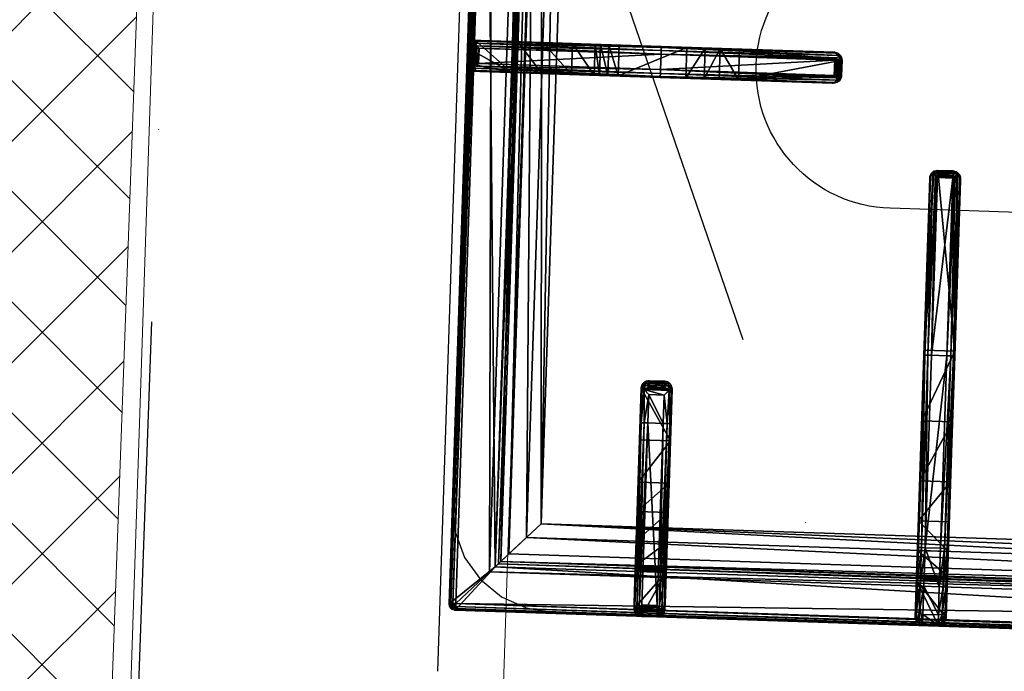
# Model space of a CAD drawing. Header units: millimetres. Extents: x 297264 to 416219, y -77299 to -23696.
# Tile 74 of 187: x 322432 to 322751, y -28210 to -27998. Entities that reach past the tile are written whole.
import ezdxf

# ---------------------------------------------------------------- set-up
doc = ezdxf.new("R2010")
doc.units = ezdxf.units.MM
doc.header["$LTSCALE"] = 2.5
doc.linetypes.add('CONTINUA', pattern=[0])
doc.linetypes.add('DASHDOTX2', pattern=[2, 1, -0.5, 0, -0.5])
for name, color, linetype, lineweight in [('CKD Equipments', 252, 'Continuous', 0), ('ELEVATION 1', 143, 'Continuous', 18), ('HATCH LIGHT', 250, 'Continuous', 0), ('WALL', 132, 'Continuous', 25)]:
    doc.layers.add(name, color=color, linetype=linetype, lineweight=lineweight)
for name, color, linetype in [('CKD-Hood', 1, 'Continuous'), ('IQ_200_3D', 1, 'Continuous'), ('IQ_204_2D', 7, 'CONTINUA'), ('IQ_204_3D', 7, 'Continuous')]:
    doc.layers.add(name, color=color, linetype=linetype)

# ---------------------------------------------------------------- blocks, each defined once
blk = doc.blocks.new('ELECTROLUX-MC7-TOPFYERBRURNERS4')
at = {"layer": 'IQ_200_3D'}
for points, invisible_edges in [([(400, -80.5, 900), (345.89, -83.5, 900), (54.11, -83.5, 900), (0, -80.5, 900)], 5), ([(345.89, -83.5, 900), (354.63, -84.65, 900), (400, -80.5, 900)], 10), ([(354.63, -84.65, 900), (362.78, -88.02, 900), (400, -80.5, 900)], 10), ([(362.78, -88.02, 900), (369.77, -93.39, 900), (400, -80.5, 900)], 10), ([(369.77, -93.39, 900), (375.14, -100.38, 900), (400, -80.5, 900)], 10), ([(375.14, -100.38, 900), (378.51, -108.53, 900), (400, -80.5, 900)], 10), ([(378.51, -108.53, 900), (379.66, -117.26, 900), (400, -80.5, 900)], 10), ([(400, -655, 900), (379.66, -619.74, 900), (379.66, -117.26, 900), (400, -80.5, 900)], 13)]:
    blk.add_3dface(points, dxfattribs=dict(at, invisible_edges=invisible_edges))
at = {"layer": 'IQ_204_2D'}
for p, q in [((378, -83.5), (22, -83.5)), ((195, -146.26), (195, -85.97)), ((197.5, -83.5), (202.5, -83.5)), ((197.5, -83.5), (202.5, -83.5)), ((197.5, -85.5), (202.5, -85.5)), ((197.5, -85.5), (197.5, -146.31)), ((202.5, -146.31), (202.5, -85.5)), ((205, -85.97), (205, -146.26)), ((380, -651.5), (380, -85.5)), ((305.96, -143.5), (308.09, -143.5)), ((317.24, -143.5), (308.09, -143.5)), ((377.53, -143.5), (317.24, -143.5)), ((195, -202.14), (195, -146.26)), ((197.5, -146.31), (202.5, -146.31)), ((197.5, -146.31), (197.5, -202.71)), ((202.5, -202.71), (202.5, -146.31)), ((205, -146.26), (205, -202.14)), ((303.52, -146), (303.52, -151)), ((305.63, -146), (303.52, -146)), ((305.63, -151), (305.63, -146)), ((307.98, -146), (317.19, -146)), ((307.98, -146), (307.98, -151)), ((317.19, -146), (378, -146)), ((317.19, -151), (317.19, -146)), ((378, -151), (378, -146)), ((380, -151), (380, -146)), ((380, -151), (380, -146)), ((303.52, -151), (305.63, -151)), ((317.19, -151), (307.98, -151)), ((378, -151), (317.19, -151)), ((308.09, -153.5), (305.96, -153.5)), ((308.09, -153.5), (317.24, -153.5)), ((317.24, -153.5), (377.53, -153.5)), ((195, -202.56), (195, -202.14)), ((197.5, -202.71), (202.5, -202.71)), ((205, -202.14), (205, -202.56)), ((197.5, -204.61), (202.5, -204.61)), ((197.5, -204.61), (197.5, -205.06)), ((197.5, -205.06), (202.5, -205.06)), ((202.5, -205.06), (202.5, -204.61)), ((235.11, -234.75), (234.69, -234.75)), ((292.24, -234.75), (235.11, -234.75)), ((354.69, -234.75), (292.24, -234.75)), ((354.69, -234.75), (354.69, -237.25)), ((377.19, -234.75), (354.69, -234.75)), ((232.19, -237.25), (232.19, -242.25)), ((232.19, -237.25), (232.64, -237.25)), ((232.64, -237.25), (232.64, -242.25)), ((232.73, -236.66), (232.73, -242.84)), ((234.54, -237.25), (234.54, -242.25)), ((234.54, -237.25), (292.19, -237.25)), ((292.19, -237.25), (292.19, -242.25)), ((292.19, -237.25), (354.69, -237.25)), ((354.69, -237.25), (354.69, -242.25)), ((354.69, -237.25), (379.69, -237.25)), ((379.69, -237.25), (379.69, -242.25)), ((232.64, -242.25), (232.19, -242.25)), ((292.19, -242.25), (234.54, -242.25)), ((354.69, -242.25), (292.19, -242.25)), ((354.69, -242.25), (354.69, -244.75)), ((379.69, -242.25), (354.69, -242.25)), ((234.69, -244.75), (235.11, -244.75)), ((235.11, -244.75), (292.24, -244.75)), ((292.24, -244.75), (354.69, -244.75)), ((354.69, -244.75), (377.19, -244.75))]:
    blk.add_line(p, q, dxfattribs=at)
blk.add_lwpolyline([(48.98, -112.48), (351.02, -112.48), (351.02, -624.52), (48.98, -624.52)], close=True, dxfattribs=at)
blk.add_lwpolyline([(245, -353.5), (245, -222.25, 1), (155, -222.25), (155, -353.5)], format="xyb", dxfattribs=at)
for centre, radius, start, end in [((378, -85.5), 2, 0, 90), ((377.19, -237.25), 2.5, 0, 90), ((377.19, -242.25), 2.5, 270, 0)]:
    blk.add_arc(centre, radius, start, end, dxfattribs=at)
for centre, major_axis, ratio, start_param, end_param in [((197.5, -85.97), (-2.5, 0), 0.948965, -0.895145, 0), ((202.5, -85.97), (2.5, 0), 0.948965, 0, 0.895145), ((197.5, -146.26), (-2.5, 0), 0.02182, 0, 1.570796), ((202.5, -146.26), (2.5, 0), 0.02182, 4.712389, 6.283185), ((197.5, -202.14), (-2.5, 0), 0.951091, 0, 0.914364), ((197.5, -202.56), (0, 2.5), 0.99863, 1.570796, 3.141593), ((202.5, -202.56), (0, 2.5), 0.99863, 3.141593, 4.712389), ((202.5, -202.14), (2.5, 0), 0.951091, -0.914364, 0), ((234.69, -237.25), (2.5, 0), 0.99863, 1.570796, 3.141593), ((235.11, -237.25), (0, 2.5), 0.951091, 0, 0.914364), ((292.24, -237.25), (0, 2.5), 0.02182, 0, 1.570796), ((236.11, -237.25), (3.47, 0), 0.720185, 2.903047, 3.141593), ((234.69, -242.25), (2.5, 0), 0.99863, 3.141593, 4.712389), ((236.11, -242.25), (-3.47, 0), 0.720185, 0, 0.238546), ((292.24, -242.25), (0, 2.5), 0.02182, 1.570796, 3.141593), ((235.11, -242.25), (0, 2.5), 0.951091, 2.227228, 3.141593)]:
    blk.add_ellipse(centre, major_axis=major_axis, ratio=ratio, start_param=start_param, end_param=end_param, dxfattribs=at)
at = {"layer": 'IQ_204_2D', "extrusion": (0, 0, -1)}
for centre, major_axis, ratio, start_param, end_param in [((308.09, -146), (0, 2.5), 0.84544, -0.894481, 0), ((317.24, -146), (0, 2.5), 0.02182, 4.712389, 6.283185), ((377.53, -146), (0, 2.5), 0.948965, 0, 0.895145), ((308.09, -146), (1.92, 1.92), 0.8391, 4.014257, 4.690572), ((308.09, -146), (-2.5, 2.5), 0.02182, 4.734206, 5.410521), ((308.09, -151), (-1.92, 1.92), 0.8391, 4.734206, 5.410521), ((308.09, -151), (2.5, 2.5), 0.02182, 4.014257, 4.690572), ((308.09, -151), (0, 2.5), 0.84544, 3.141593, 4.036074), ((317.24, -151), (0, 2.5), 0.02182, 3.141593, 4.712389), ((377.53, -151), (0, 2.5), 0.948965, 2.246448, 3.141593)]:
    blk.add_ellipse(centre, major_axis=major_axis, ratio=ratio, start_param=start_param, end_param=end_param, dxfattribs=at)
at = {"layer": 'IQ_204_2D'}
for points, knots in [([(197.5, -83.5), (197.36, -83.51), (197.21, -83.53), (196.91, -83.59), (196.75, -83.64), (196.37, -83.81), (196.14, -83.95), (195.94, -84.12)], [0, 0, 0, 0, 0.576945, 0.576945, 1.153889, 1.153889, 2.068716, 2.068716, 2.068716, 2.068716]), ([(195.94, -84.12), (196.14, -84.29), (196.37, -84.49), (196.75, -84.83), (196.91, -84.97), (197.21, -85.24), (197.36, -85.37), (197.5, -85.5)], [11.858599, 11.858599, 11.858599, 11.858599, 12.773425, 12.773425, 13.35037, 13.35037, 13.927314, 13.927314, 13.927314, 13.927314]), ([(204.06, -84.12), (203.86, -83.95), (203.63, -83.81), (203.25, -83.64), (203.09, -83.59), (202.79, -83.53), (202.64, -83.51), (202.5, -83.5)], [11.861002, 11.861002, 11.861002, 11.861002, 12.775829, 12.775829, 13.352773, 13.352773, 13.929718, 13.929718, 13.929718, 13.929718]), ([(202.5, -85.5), (202.64, -85.37), (202.79, -85.24), (203.09, -84.97), (203.25, -84.83), (203.63, -84.49), (203.86, -84.29), (204.06, -84.12)], [0, 0, 0, 0, 0.576945, 0.576945, 1.153889, 1.153889, 2.068716, 2.068716, 2.068716, 2.068716]), ([(303.52, -146), (303.52, -145.84), (303.54, -145.68), (303.6, -145.36), (303.65, -145.2), (303.77, -144.89), (303.85, -144.74), (304.03, -144.47), (304.13, -144.34), (304.35, -144.12), (304.47, -144.02), (304.74, -143.83), (304.88, -143.75), (305.18, -143.63), (305.34, -143.58), (305.65, -143.51), (305.81, -143.5), (305.96, -143.5)], [15.096253, 15.096253, 15.096253, 15.096253, 15.567018, 15.567018, 16.037783, 16.037783, 16.508548, 16.508548, 16.979314, 16.979314, 17.45135, 17.45135, 17.923386, 17.923386, 18.395422, 18.395422, 18.867458, 18.867458, 18.867458, 18.867458]), ([(378, -146), (378.13, -145.86), (378.26, -145.71), (378.53, -145.41), (378.67, -145.25), (379.01, -144.87), (379.21, -144.64), (379.38, -144.44)], [0, 0, 0, 0, 0.576945, 0.576945, 1.153889, 1.153889, 2.068716, 2.068716, 2.068716, 2.068716]), ([(379.38, -144.44), (379.55, -144.64), (379.69, -144.87), (379.86, -145.25), (379.91, -145.41), (379.97, -145.71), (379.99, -145.86), (380, -146)], [11.858599, 11.858599, 11.858599, 11.858599, 12.773425, 12.773425, 13.35037, 13.35037, 13.927314, 13.927314, 13.927314, 13.927314]), ([(305.96, -153.5), (305.81, -153.5), (305.65, -153.49), (305.34, -153.42), (305.18, -153.37), (304.88, -153.25), (304.74, -153.17), (304.47, -152.98), (304.35, -152.88), (304.13, -152.66), (304.03, -152.53), (303.85, -152.26), (303.77, -152.11), (303.65, -151.8), (303.6, -151.64), (303.54, -151.32), (303.52, -151.16), (303.52, -151)], [3.776921, 3.776921, 3.776921, 3.776921, 4.248957, 4.248957, 4.720993, 4.720993, 5.193029, 5.193029, 5.665065, 5.665065, 6.135831, 6.135831, 6.606596, 6.606596, 7.077361, 7.077361, 7.548126, 7.548126, 7.548126, 7.548126]), ([(379.38, -152.56), (379.21, -152.36), (379.01, -152.13), (378.67, -151.75), (378.53, -151.59), (378.26, -151.29), (378.13, -151.14), (378, -151)], [11.858599, 11.858599, 11.858599, 11.858599, 12.773425, 12.773425, 13.35037, 13.35037, 13.927314, 13.927314, 13.927314, 13.927314]), ([(380, -151), (379.99, -151.14), (379.97, -151.29), (379.91, -151.59), (379.86, -151.75), (379.69, -152.13), (379.55, -152.36), (379.38, -152.56)], [0, 0, 0, 0, 0.576945, 0.576945, 1.153889, 1.153889, 2.068716, 2.068716, 2.068716, 2.068716]), ([(197.5, -202.71), (197.5, -202.71), (197.5, -202.71), (197.5, -202.71), (197.5, -202.71), (197.5, -202.71), (197.5, -202.71), (197.49, -202.71), (197.49, -202.71), (197.49, -202.71), (197.49, -202.72), (197.48, -202.72), (197.48, -202.73), (197.46, -202.74), (197.45, -202.75), (197.43, -202.77), (197.41, -202.79), (197.34, -202.84), (197.3, -202.88), (197.16, -203.01), (197.06, -203.1), (196.85, -203.28), (196.74, -203.38), (196.52, -203.57), (196.41, -203.66), (196.19, -203.84), (196.08, -203.94), (195.97, -204.03)], [8.18747, 8.18747, 8.18747, 8.18747, 8.189233, 8.189233, 8.190997, 8.190997, 8.194524, 8.194524, 8.201577, 8.201577, 8.215685, 8.215685, 8.2439, 8.2439, 8.300331, 8.300331, 8.413192, 8.413192, 8.638915, 8.638915, 9.09036, 9.09036, 9.541804, 9.541804, 9.993249, 9.993249, 10.456684, 10.456684, 10.456684, 10.456684]), ([(195.97, -204.03), (196.07, -204.1), (196.16, -204.17), (196.39, -204.31), (196.53, -204.38), (196.95, -204.54), (197.23, -204.6), (197.5, -204.61)], [11.918829, 11.918829, 11.918829, 11.918829, 12.327491, 12.327491, 12.861567, 12.861567, 13.929718, 13.929718, 13.929718, 13.929718]), ([(204.03, -204.03), (203.92, -203.94), (203.81, -203.84), (203.59, -203.66), (203.48, -203.57), (203.26, -203.38), (203.15, -203.28), (202.94, -203.1), (202.84, -203.01), (202.7, -202.88), (202.66, -202.84), (202.59, -202.79), (202.57, -202.77), (202.55, -202.75), (202.54, -202.74), (202.52, -202.73), (202.52, -202.72), (202.51, -202.72), (202.51, -202.71), (202.51, -202.71), (202.51, -202.71), (202.5, -202.71), (202.5, -202.71), (202.5, -202.71), (202.5, -202.71), (202.5, -202.71), (202.5, -202.71), (202.5, -202.71)], [5.917739, 5.917739, 5.917739, 5.917739, 6.381174, 6.381174, 6.832619, 6.832619, 7.284064, 7.284064, 7.735508, 7.735508, 7.961231, 7.961231, 8.074092, 8.074092, 8.130523, 8.130523, 8.158738, 8.158738, 8.172846, 8.172846, 8.179899, 8.179899, 8.183426, 8.183426, 8.18519, 8.18519, 8.186953, 8.186953, 8.186953, 8.186953]), ([(202.5, -204.61), (202.77, -204.6), (203.05, -204.54), (203.47, -204.38), (203.61, -204.31), (203.84, -204.17), (203.93, -204.1), (204.03, -204.03)], [0, 0, 0, 0, 1.068151, 1.068151, 1.602227, 1.602227, 2.010889, 2.010889, 2.010889, 2.010889]), ([(232.73, -236.66), (232.76, -236.56), (232.8, -236.45), (232.94, -236.13), (233.07, -235.92), (233.22, -235.72)], [0.764042, 0.764042, 0.764042, 0.764042, 1.153889, 1.153889, 2.012527, 2.012527, 2.012527, 2.012527]), ([(233.22, -235.72), (233.31, -235.83), (233.41, -235.94), (233.59, -236.16), (233.68, -236.27), (233.87, -236.49), (233.97, -236.6), (234.15, -236.81), (234.25, -236.91), (234.37, -237.05), (234.41, -237.09), (234.46, -237.16), (234.48, -237.18), (234.5, -237.2), (234.51, -237.21), (234.53, -237.23), (234.53, -237.23), (234.53, -237.24), (234.54, -237.24), (234.54, -237.24), (234.54, -237.24), (234.54, -237.25), (234.54, -237.25), (234.54, -237.25), (234.54, -237.25), (234.54, -237.25), (234.54, -237.25), (234.54, -237.25)], [5.918781, 5.918781, 5.918781, 5.918781, 6.382244, 6.382244, 6.833826, 6.833826, 7.285407, 7.285407, 7.736989, 7.736989, 7.96278, 7.96278, 8.075675, 8.075675, 8.132123, 8.132123, 8.160346, 8.160346, 8.174458, 8.174458, 8.181514, 8.181514, 8.185042, 8.185042, 8.186806, 8.186806, 8.18857, 8.18857, 8.18857, 8.18857]), ([(234.54, -242.25), (234.54, -242.25), (234.54, -242.25), (234.54, -242.25), (234.54, -242.25), (234.54, -242.25), (234.54, -242.25), (234.54, -242.26), (234.54, -242.26), (234.54, -242.26), (234.53, -242.26), (234.53, -242.27), (234.53, -242.27), (234.51, -242.29), (234.5, -242.3), (234.48, -242.32), (234.46, -242.34), (234.41, -242.4), (234.37, -242.45), (234.25, -242.59), (234.15, -242.69), (233.97, -242.9), (233.87, -243.01), (233.68, -243.23), (233.59, -243.34), (233.41, -243.56), (233.31, -243.67), (233.22, -243.78)], [8.188054, 8.188054, 8.188054, 8.188054, 8.189818, 8.189818, 8.191582, 8.191582, 8.19511, 8.19511, 8.202166, 8.202166, 8.216278, 8.216278, 8.244501, 8.244501, 8.300949, 8.300949, 8.413844, 8.413844, 8.639635, 8.639635, 9.091217, 9.091217, 9.542798, 9.542798, 9.99438, 9.99438, 10.457843, 10.457843, 10.457843, 10.457843]), ([(233.22, -243.78), (233.07, -243.58), (232.94, -243.37), (232.8, -243.04), (232.76, -242.94), (232.73, -242.84)], [11.917214, 11.917214, 11.917214, 11.917214, 12.775852, 12.775852, 13.165698, 13.165698, 13.165698, 13.165698])]:
    blk.add_open_spline(points, degree=3, knots=knots, dxfattribs=at)
at = {"layer": 'IQ_204_3D'}
mesh = blk.add_polyface(dxfattribs=at)
corners = [(379.78, -85.71, 904.1), (380, -85.5, 900), (379.52, -84.72, 904.14), (379.73, -84.5, 900), (378, -83.5, 900), (378.78, -83.98, 904.14), (379, -83.77, 900), (377.79, -83.72, 904.1), (379.48, -85.71, 905.06), (379.29, -84.85, 905), (378.65, -85.21, 905.73), (378.76, -85.71, 905.75), (378.65, -84.21, 905), (377.79, -84.02, 905.06), (378.29, -84.85, 905.73), (377.79, -84.74, 905.75), (377.79, -85.71, 906), (22.21, -85.71, 906), (22.21, -84.74, 905.75), (22.21, -84.02, 905.06), (22.21, -83.72, 904.1), (22, -83.5, 900), (365.45, -638.95, 900), (22, -653.5, 900), (34.55, -638.95, 900), (365.45, -98.05, 900), (380, -651.5, 900), (34.55, -98.05, 900), (20, -85.5, 900), (21, -83.77, 900), (379.73, -652.5, 900), (379, -653.23, 900), (378, -653.5, 900), (20, -651.5, 900), (20.27, -652.5, 900), (21, -653.23, 900), (20.27, -84.5, 900), (21.22, -83.98, 904.14), (20.48, -84.72, 904.14), (20.22, -85.71, 904.1), (21.35, -84.21, 905), (21.71, -84.85, 905.73), (20.71, -84.85, 905), (20.52, -85.71, 905.06), (21.35, -85.21, 905.73), (21.24, -85.71, 905.75), (22.21, -651.29, 906), (21.24, -651.29, 905.75), (20.52, -651.29, 905.06), (20.22, -651.29, 904.1), (20.48, -652.28, 904.14), (21.22, -653.02, 904.14), (22.21, -653.28, 904.1), (20.71, -652.15, 905), (21.35, -651.79, 905.73), (21.35, -652.79, 905), (22.21, -652.98, 905.06), (21.71, -652.15, 905.73), (22.21, -652.26, 905.75), (35.55, -637.95, 899.73), (35.55, -99.05, 899.73), (36.28, -99.78, 899), (36.28, -637.22, 899), (38.88, -634.62, 902.5), (38.88, -102.38, 902.5), (36.31, -637.19, 905.06), (36.31, -99.81, 905.06), (32.81, -96.31, 906), (32.81, -640.69, 906), (48.98, -624.52, 885), (48.98, -112.48, 885), (44.36, -107.86, 885), (44.36, -629.14, 885), (377.79, -653.28, 904.1), (377.79, -652.98, 905.06), (377.79, -651.29, 906), (377.79, -652.26, 905.75), (363.72, -637.22, 899), (364.45, -637.95, 899.73), (364.45, -99.05, 899.73), (363.72, -99.78, 899), (367.19, -640.69, 906), (367.19, -96.31, 906), (378.78, -653.02, 904.14), (379.52, -652.28, 904.14), (379.78, -651.29, 904.1), (378.65, -652.79, 905), (378.29, -652.15, 905.73), (379.29, -652.15, 905), (379.48, -651.29, 905.06), (378.65, -651.79, 905.73), (378.76, -651.29, 905.75), (361.12, -634.62, 902.5), (351.02, -624.52, 885), (363.69, -637.19, 905.06), (355.64, -629.14, 885), (355.64, -107.86, 885), (351.02, -112.48, 885), (361.12, -102.38, 902.5), (363.69, -99.81, 905.06)]
mesh.append_faces([[corners[k] for k in face] for face in [(16, 10, 14), (17, 41, 44), (46, 54, 57), (75, 87, 90)]])
mesh.append_faces([[corners[k] for k in face] for face in [(4, 5, 6), (8, 10, 11), (16, 11, 10), (15, 16, 14), (7, 19, 13), (13, 18, 15), (28, 38, 36), (19, 41, 18), (17, 18, 41), (45, 17, 44), (39, 48, 43), (43, 47, 45), (23, 51, 35), (48, 54, 47), (46, 47, 54), (58, 46, 57), (52, 74, 56), (76, 56, 74), (26, 84, 30), (74, 87, 76), (85, 88, 84), (88, 87, 86), (75, 76, 87), (91, 75, 90), (85, 8, 89), (11, 89, 8)]], dxfattribs={"vtx0": -1})
mesh.append_faces([[corners[k] for k in face] for face in [(16, 15, 17), (22, 23, 24), (25, 26, 22), (27, 21, 25), (21, 28, 29), (6, 1, 4), (4, 25, 21), (24, 28, 27), (35, 33, 23), (26, 25, 1), (23, 22, 32), (17, 45, 46), (75, 81, 46), (81, 16, 82), (46, 67, 17), (17, 82, 16), (93, 72, 69), (72, 93, 95), (70, 71, 97), (97, 95, 93)]], dxfattribs={"vtx0": -1, "vtx1": -1})
mesh.append_faces([[corners[k] for k in face] for face in [(21, 27, 28), (4, 1, 25), (26, 32, 22), (24, 23, 33)]], dxfattribs={"vtx0": -1, "vtx1": -1, "vtx2": -1})
mesh.append_faces([[corners[k] for k in face] for face in [(17, 15, 18), (24, 33, 28), (46, 45, 47), (75, 58, 76), (16, 91, 11)]], dxfattribs={"vtx0": -1, "vtx2": -1})
mesh.append_faces([[corners[k] for k in face] for face in [(0, 1, 2), (5, 2, 6), (8, 0, 9), (5, 12, 2), (5, 7, 12), (12, 13, 14), (12, 14, 9), (2, 9, 0), (10, 9, 14), (19, 18, 13), (4, 21, 7), (30, 31, 26), (34, 33, 35), (20, 21, 37), (38, 37, 36), (19, 20, 40), (38, 42, 37), (38, 39, 42), (42, 43, 44), (42, 44, 40), (37, 40, 20), (41, 40, 44), (48, 47, 43), (28, 33, 39), (49, 33, 50), (51, 50, 35), (48, 49, 53), (51, 55, 50), (51, 52, 55), (55, 56, 57), (55, 57, 53), (50, 53, 49), (54, 53, 57), (24, 27, 59), (61, 62, 60), (63, 64, 65), (67, 68, 66), (69, 70, 63), (61, 71, 62), (73, 74, 52), (58, 56, 76), (32, 73, 23), (62, 77, 59), (22, 24, 78), (27, 25, 60), (80, 61, 79), (73, 32, 83), (84, 83, 30), (74, 73, 86), (88, 89, 90), (88, 86, 84), (83, 84, 86), (92, 93, 63), (68, 81, 65), (92, 63, 94), (72, 95, 62), (95, 96, 77), (98, 97, 92), (81, 82, 94), (98, 92, 99), (77, 80, 78), (25, 22, 79), (0, 8, 85), (91, 89, 11), (80, 96, 61), (70, 97, 64), (64, 98, 66), (82, 67, 99), (1, 0, 26)]], dxfattribs={"vtx1": -1})
mesh.append_faces([[corners[k] for k in face] for face in [(31, 32, 26), (75, 46, 58), (75, 16, 81), (81, 68, 46), (68, 67, 46), (67, 82, 17), (70, 69, 71), (72, 71, 69), (71, 96, 97), (96, 95, 97), (16, 75, 91)]], dxfattribs={"vtx1": -1, "vtx2": -1})
mesh.append_faces([[corners[k] for k in face] for face in [(1, 3, 2), (4, 7, 5), (2, 3, 6), (8, 9, 10), (7, 13, 12), (12, 9, 2), (13, 15, 14), (7, 20, 19), (21, 20, 7), (6, 3, 1), (28, 36, 29), (21, 29, 37), (28, 39, 38), (37, 29, 36), (19, 40, 41), (39, 43, 42), (42, 40, 37), (43, 45, 44), (39, 49, 48), (33, 49, 39), (33, 34, 50), (23, 52, 51), (50, 34, 35), (48, 53, 54), (52, 56, 55), (55, 53, 50), (56, 58, 57), (27, 60, 59), (62, 59, 60), (64, 66, 65), (68, 65, 66), (70, 64, 63), (71, 72, 62), (73, 52, 23), (77, 78, 59), (24, 59, 78), (25, 79, 60), (61, 60, 79), (32, 31, 83), (26, 85, 84), (83, 31, 30), (74, 86, 87), (73, 83, 86), (85, 89, 88), (88, 90, 87), (89, 91, 90), (93, 69, 63), (81, 94, 65), (63, 65, 94), (95, 77, 62), (96, 80, 77), (97, 93, 92), (82, 99, 94), (92, 94, 99), (80, 79, 78), (22, 78, 79), (96, 71, 61), (97, 98, 64), (98, 99, 66), (67, 66, 99), (0, 85, 26)]], dxfattribs={"vtx2": -1})
mesh = blk.add_polyface(dxfattribs=at)
corners = [(195, -124.88, 908.5), (195, -117.48, 885), (205, -124.88, 908.5), (205, -117.48, 885), (195, -132.65, 915.27), (205, -132.65, 915.27), (195, -154.61, 919.15), (205, -154.61, 919.15), (195, -129.29, 914.02), (205, -129.29, 914.02), (205, -126.58, 911.67), (195, -126.58, 911.67), (205, -99.78, 899), (205, -107.86, 885), (205, -99.33, 899.53), (205, -98.73, 899.88), (205, -98.05, 900), (205, -86, 900), (205, -146.26, 932.5), (205, -87.71, 932.5), (205, -202.14, 930.01), (205, -171.65, 922), (205, -202.56, 922), (205, -165.46, 921.68), (205, -160.6, 920.73), (197.5, -85.23, 933.1), (197.5, -83.5, 900), (196.7, -85.4, 933.81), (195.33, -84.75, 900), (195.94, -85.86, 934.45), (196.25, -83.84, 900), (195.25, -86.68, 933.58), (195, -87.71, 932.5), (195, -86, 900), (202.5, -83.5, 900), (202.5, -85.23, 933.1), (195, -98.05, 900), (203.75, -83.84, 900), (204.67, -84.75, 900), (195, -107.86, 885), (195, -99.78, 899), (195, -146.26, 932.5), (195, -160.6, 920.73), (195, -165.46, 921.68), (195, -202.56, 922), (195, -202.14, 930.01), (195, -171.65, 922), (195, -98.73, 899.88), (195, -99.33, 899.53), (197.5, -204.61, 930.59), (196.72, -204.45, 931.28), (197.5, -205.06, 922), (196.25, -204.73, 922), (195.26, -203.19, 931.06), (195.33, -203.81, 922), (195.97, -204.03, 931.91), (195.33, -146.29, 933.75), (196.79, -203.33, 932.35), (196.25, -146.31, 934.67), (197.5, -146.31, 935), (197.18, -202.99, 932.45), (197.35, -202.84, 932.47), (197.43, -202.77, 932.48), (197.47, -202.73, 932.48), (197.5, -202.71, 932.48), (202.5, -205.06, 922), (204.67, -203.81, 922), (203.75, -204.73, 922), (196.7, -86.52, 934.87), (197.5, -87.23, 935), (203.28, -204.45, 931.28), (202.5, -204.61, 930.59), (204.03, -204.03, 931.91), (203.21, -203.33, 932.35), (202.65, -202.84, 932.47), (202.82, -202.99, 932.45), (202.53, -202.73, 932.48), (202.57, -202.77, 932.48), (202.5, -202.71, 932.48), (202.5, -146.31, 935), (202.5, -87.23, 935), (204.06, -85.86, 934.45), (203.3, -86.52, 934.87), (203.3, -85.4, 933.81), (204.75, -86.68, 933.58), (204.67, -146.29, 933.75), (203.75, -146.31, 934.67), (204.74, -203.19, 931.06)]
mesh.append_faces([[corners[k] for k in face] for face in [(25, 26, 27), (28, 29, 30), (29, 28, 31), (29, 27, 30), (27, 26, 30), (49, 50, 51), (51, 50, 52), (53, 54, 55), (54, 52, 55), (55, 52, 50), (57, 58, 55), (55, 56, 53), (31, 56, 29), (29, 58, 68), (69, 68, 59), (35, 83, 34), (34, 83, 37), (84, 38, 81), (38, 37, 81), (81, 37, 83), (82, 86, 81), (80, 79, 82), (81, 85, 84), (71, 65, 70), (66, 72, 67), (72, 66, 87), (72, 70, 67), (70, 65, 67), (87, 85, 72), (72, 86, 73)]])
mesh.append_faces([[corners[k] for k in face] for face in [(5, 8, 9), (0, 10, 11), (11, 9, 8), (33, 31, 28), (33, 16, 36), (58, 56, 55), (56, 58, 29), (79, 86, 82), (86, 85, 81), (22, 87, 66), (85, 86, 72), (21, 43, 23)]], dxfattribs={"vtx0": -1})
mesh.append_faces([[corners[k] for k in face] for face in [(3, 12, 2), (2, 16, 10), (18, 5, 19), (20, 21, 18), (37, 17, 34), (34, 16, 26), (11, 36, 0), (8, 32, 11), (32, 4, 41), (0, 40, 1), (52, 44, 51), (51, 21, 65), (22, 65, 21), (74, 61, 75), (6, 7, 42)]], dxfattribs={"vtx0": -1, "vtx1": -1})
mesh.append_faces([[corners[k] for k in face] for face in [(33, 26, 16), (61, 62, 59), (62, 63, 59), (63, 64, 59), (46, 21, 51), (61, 74, 62), (76, 63, 77), (78, 64, 76), (64, 63, 76), (63, 62, 77), (77, 62, 74), (59, 64, 79), (64, 78, 79), (78, 76, 79), (76, 77, 79), (77, 74, 79)]], dxfattribs={"vtx0": -1, "vtx1": -1, "vtx2": -1})
mesh.append_faces([[corners[k] for k in face] for face in [(10, 17, 19), (41, 43, 46), (41, 53, 56), (41, 56, 31), (59, 79, 80), (18, 84, 85), (18, 85, 87), (79, 73, 86)]], dxfattribs={"vtx0": -1, "vtx2": -1})
mesh.append_faces([[corners[k] for k in face] for face in [(0, 1, 2), (4, 5, 6), (4, 8, 5), (10, 9, 11), (32, 31, 33), (26, 25, 34), (28, 30, 33), (39, 1, 40), (44, 45, 46), (53, 45, 54), (45, 53, 41), (60, 61, 59), (66, 67, 22), (32, 41, 31), (50, 70, 55), (50, 49, 70), (55, 72, 57), (60, 57, 75), (69, 59, 80), (25, 27, 35), (29, 81, 27), (81, 29, 82), (80, 82, 69), (83, 35, 27), (19, 17, 84), (19, 84, 18), (20, 87, 22), (20, 18, 87), (75, 73, 79), (49, 51, 71), (42, 24, 43), (13, 3, 39), (12, 13, 40), (36, 16, 47), (12, 40, 14), (48, 47, 14)]], dxfattribs={"vtx1": -1})
mesh.append_faces([[corners[k] for k in face] for face in [(5, 7, 6), (12, 14, 2), (14, 15, 2), (15, 16, 2), (16, 17, 10), (21, 23, 18), (23, 24, 18), (24, 7, 18), (7, 5, 18), (5, 9, 19), (9, 10, 19), (30, 26, 33), (17, 16, 34), (8, 4, 32), (4, 6, 41), (6, 42, 41), (42, 43, 41), (45, 41, 46), (32, 33, 11), (33, 36, 11), (36, 47, 0), (47, 48, 0), (48, 40, 0), (58, 57, 59), (44, 46, 51), (67, 65, 22), (46, 43, 21)]], dxfattribs={"vtx1": -1, "vtx2": -1})
mesh.append_faces([[corners[k] for k in face] for face in [(1, 3, 2), (0, 2, 10), (3, 13, 12), (20, 22, 21), (25, 35, 34), (37, 38, 17), (45, 44, 54), (57, 60, 59), (52, 54, 44), (59, 68, 58), (49, 71, 70), (70, 72, 55), (72, 73, 57), (61, 60, 75), (57, 73, 75), (29, 68, 82), (81, 83, 27), (82, 68, 69), (17, 38, 84), (74, 75, 79), (51, 65, 71), (7, 24, 42), (24, 23, 43), (3, 1, 39), (13, 39, 40), (16, 15, 47), (40, 48, 14), (47, 15, 14)]], dxfattribs={"vtx2": -1})
mesh = blk.add_polyface(dxfattribs=at)
corners = [(307.98, -151, 934.6), (306.44, -144.44, 933.98), (306.44, -152.56, 933.98), (307.98, -146, 934.6), (305.63, -146, 932.53), (305.63, -151, 932.53), (303.71, -151.96, 920.55), (303.52, -151, 920.59), (304.24, -152.77, 920.43), (307.18, -153.25, 933.14), (305.96, -153.5, 920), (308.09, -153.5, 932.1), (305.03, -153.31, 920.24), (303.52, -146, 920.59), (303.71, -145.04, 920.55), (307.18, -143.75, 933.14), (304.24, -144.23, 920.43), (305.03, -143.69, 920.24), (305.96, -143.5, 920), (308.09, -143.5, 932.1), (317.24, -153.5, 932.5), (322.73, -153.5, 912.68), (375.79, -153.5, 932.5), (346.02, -153.5, 885), (363.72, -153.5, 899), (336.51, -153.5, 900.63), (355.64, -153.5, 885), (364.17, -153.5, 899.53), (364.77, -153.5, 899.88), (377.5, -153.5, 900), (365.45, -153.5, 900), (322.73, -143.5, 912.68), (346.02, -143.5, 885), (336.51, -143.5, 900.63), (317.24, -143.5, 932.5), (377.5, -143.5, 900), (365.45, -143.5, 900), (375.79, -143.5, 932.5), (364.77, -143.5, 899.88), (364.17, -143.5, 899.53), (355.64, -143.5, 885), (363.72, -143.5, 899), (378.27, -146, 933.1), (380, -146, 900), (378.1, -145.2, 933.81), (378.75, -143.83, 900), (377.64, -144.44, 934.45), (379.66, -144.75, 900), (376.82, -143.75, 933.58), (380, -151, 900), (378.27, -151, 933.1), (379.66, -152.25, 900), (378.75, -153.17, 900), (317.19, -144.75, 934.67), (317.19, -146, 935), (317.21, -143.83, 933.75), (376.98, -145.2, 934.87), (376.27, -146, 935), (317.19, -151, 935), (376.27, -151, 935), (377.64, -152.56, 934.45), (376.98, -151.8, 934.87), (378.1, -151.8, 933.81), (376.82, -153.25, 933.58), (317.21, -153.17, 933.75), (317.19, -152.25, 934.67)]
mesh.append_faces([[corners[k] for k in face] for face in [(5, 6, 2), (5, 7, 6), (6, 8, 2), (13, 4, 14), (16, 14, 1), (1, 14, 4), (42, 43, 44), (45, 46, 47), (46, 45, 48), (46, 44, 47), (44, 43, 47), (1, 55, 15), (48, 55, 46), (46, 53, 56), (57, 56, 54), (50, 62, 49), (49, 62, 51), (63, 52, 60), (52, 51, 60), (60, 51, 62), (61, 65, 60), (59, 58, 61), (60, 64, 63), (9, 64, 2)]])
mesh.append_faces([[corners[k] for k in face] for face in [(0, 1, 2), (15, 16, 1), (16, 15, 17), (19, 17, 15), (32, 25, 33), (35, 48, 45), (35, 30, 36), (3, 53, 1), (53, 55, 1), (55, 53, 46), (58, 65, 61), (65, 64, 60), (64, 65, 2), (65, 0, 2)]], dxfattribs={"vtx0": -1})
mesh.append_faces([[corners[k] for k in face] for face in [(20, 21, 22), (23, 24, 25), (25, 22, 21), (30, 22, 28), (12, 17, 10), (17, 12, 16), (6, 14, 8), (8, 16, 12), (18, 34, 31), (37, 31, 34), (51, 29, 49), (49, 30, 43)]], dxfattribs={"vtx0": -1, "vtx1": -1})
mesh.append_faces([[corners[k] for k in face] for face in [(25, 28, 22), (37, 38, 33), (35, 43, 30)]], dxfattribs={"vtx0": -1, "vtx1": -1, "vtx2": -1})
mesh.append_faces([[corners[k] for k in face] for face in [(37, 33, 31), (33, 39, 41), (34, 15, 55), (34, 55, 48), (58, 54, 3), (54, 58, 59), (20, 63, 64), (20, 64, 9)]], dxfattribs={"vtx0": -1, "vtx2": -1})
mesh.append_faces([[corners[k] for k in face] for face in [(1, 4, 2), (2, 8, 9), (10, 11, 12), (12, 9, 8), (4, 13, 5), (18, 17, 19), (11, 10, 20), (29, 22, 30), (7, 13, 6), (10, 18, 21), (25, 21, 33), (19, 34, 18), (35, 36, 37), (40, 32, 41), (37, 48, 35), (43, 42, 49), (45, 47, 35), (19, 15, 34), (37, 34, 48), (0, 58, 3), (57, 54, 59), (42, 44, 50), (46, 60, 44), (60, 46, 61), (59, 61, 57), (62, 50, 44), (22, 29, 63), (22, 63, 20), (11, 20, 9), (26, 23, 40), (24, 26, 41), (36, 30, 38), (24, 41, 27), (39, 38, 27)]], dxfattribs={"vtx1": -1})
mesh.append_faces([[corners[k] for k in face] for face in [(10, 21, 20), (24, 27, 25), (27, 28, 25), (13, 14, 6), (14, 16, 8), (36, 38, 37), (38, 39, 33), (32, 33, 41), (47, 43, 35), (29, 30, 49), (3, 54, 53), (58, 0, 65)]], dxfattribs={"vtx1": -1, "vtx2": -1})
mesh.append_faces([[corners[k] for k in face] for face in [(0, 3, 1), (4, 5, 2), (11, 9, 12), (13, 7, 5), (23, 26, 24), (17, 18, 10), (18, 31, 21), (32, 23, 25), (21, 31, 33), (42, 50, 49), (51, 52, 29), (54, 56, 53), (46, 56, 61), (60, 62, 44), (61, 56, 57), (29, 52, 63), (23, 32, 40), (26, 40, 41), (30, 28, 38), (41, 39, 27), (38, 28, 27)]], dxfattribs={"vtx2": -1})
mesh = blk.add_polyface(dxfattribs=at)
corners = [(234.06, -235.01, 931.06), (233.44, -235.08, 922), (233.22, -235.72, 931.91), (235.11, -234.75, 930.01), (234.69, -234.75, 922), (232.52, -236, 922), (232.73, -236.66, 931.11), (232.64, -237.25, 930.59), (232.64, -237.1, 930.62), (232.19, -237.25, 922), (232.66, -236.95, 930.72), (290.6, -234.75, 922), (290.6, -244.75, 922), (234.69, -244.75, 922), (232.52, -243.5, 922), (233.44, -244.41, 922), (232.19, -242.25, 922), (292.24, -234.75, 932.5), (313.55, -234.75, 917.44), (354.69, -234.75, 932.5), (365.94, -234.75, 929.49), (374.17, -234.75, 921.25), (377.19, -234.75, 900), (365.45, -234.75, 900), (377.19, -234.75, 910), (333.01, -234.75, 904.45), (364.77, -234.75, 899.88), (364.17, -234.75, 899.53), (355.64, -234.75, 885), (346.02, -234.75, 885), (363.72, -234.75, 899), (292.21, -235.08, 933.75), (233.92, -236.54, 932.35), (292.19, -236, 934.67), (292.19, -237.25, 935), (234.26, -236.93, 932.45), (234.42, -237.1, 932.47), (234.48, -237.18, 932.48), (234.52, -237.22, 932.48), (234.54, -237.25, 932.48), (354.69, -235.08, 933.75), (366.56, -235.08, 930.57), (354.69, -237.25, 935), (367.02, -236, 931.36), (354.69, -236, 934.67), (367.19, -237.25, 931.65), (376.05, -236, 922.33), (375.25, -235.08, 921.87), (379.69, -237.25, 910), (379.35, -236, 910), (376.34, -237.25, 922.5), (378.44, -235.08, 910), (379.69, -237.25, 900), (379.35, -236, 900), (378.44, -235.08, 900), (233.22, -243.78, 931.91), (232.73, -242.84, 931.11), (233.92, -242.96, 932.35), (234.26, -242.57, 932.45), (234.42, -242.4, 932.47), (234.48, -242.32, 932.48), (234.54, -242.26, 932.48), (232.64, -242.25, 930.59), (232.64, -242.4, 930.62), (232.66, -242.55, 930.72), (234.06, -244.49, 931.06), (235.11, -244.75, 930.01), (292.24, -244.75, 932.5), (333.01, -244.75, 904.45), (377.19, -244.75, 910), (313.55, -244.75, 917.44), (346.02, -244.75, 885), (363.72, -244.75, 899), (355.64, -244.75, 885), (364.17, -244.75, 899.53), (364.77, -244.75, 899.88), (365.45, -244.75, 900), (377.19, -244.75, 900), (374.17, -244.75, 921.25), (365.94, -244.75, 929.49), (354.69, -244.75, 932.5), (378.44, -244.41, 910), (375.25, -244.41, 921.87), (379.69, -242.25, 910), (376.05, -243.5, 922.33), (379.35, -243.5, 910), (376.34, -242.25, 922.5), (367.02, -243.5, 931.36), (366.56, -244.41, 930.57), (354.69, -242.25, 935), (354.69, -243.5, 934.67), (367.19, -242.25, 931.65), (354.69, -244.41, 933.75), (378.44, -244.41, 900), (379.69, -242.25, 900), (379.35, -243.5, 900), (292.21, -244.41, 933.75), (292.19, -243.5, 934.67), (292.19, -242.25, 935)]
mesh.append_faces([[corners[k] for k in face] for face in [(0, 1, 2), (1, 5, 2), (2, 5, 6), (32, 33, 2), (2, 31, 0), (56, 14, 55), (65, 55, 15), (15, 55, 14), (65, 96, 55), (55, 97, 57)]])
mesh.append_faces([[corners[k] for k in face] for face in [(9, 6, 5), (33, 31, 2), (20, 40, 41), (42, 43, 44), (43, 47, 41), (50, 49, 46), (51, 46, 49), (48, 53, 49), (22, 51, 54), (54, 49, 53), (6, 55, 2), (13, 65, 15), (78, 81, 82), (83, 84, 85), (84, 88, 82), (91, 90, 87), (92, 87, 90), (94, 85, 95), (95, 81, 93), (83, 50, 86), (42, 91, 45), (45, 86, 50), (96, 97, 55), (89, 97, 90), (90, 96, 92), (29, 68, 25), (12, 18, 70), (70, 25, 68)]], dxfattribs={"vtx0": -1})
mesh.append_faces([[corners[k] for k in face] for face in [(5, 11, 9), (13, 14, 12), (11, 17, 18), (24, 18, 21), (30, 25, 27), (19, 40, 20), (56, 10, 64), (7, 9, 62), (66, 12, 67), (68, 69, 70), (71, 72, 68), (70, 67, 12), (69, 81, 78), (22, 52, 23), (95, 77, 94), (80, 92, 67), (97, 96, 90), (34, 98, 42)]], dxfattribs={"vtx0": -1, "vtx1": -1})
mesh.append_faces([[corners[k] for k in face] for face in [(24, 23, 25), (36, 37, 34), (37, 38, 34), (38, 39, 34), (60, 37, 59), (37, 60, 38), (38, 61, 39), (61, 38, 60), (37, 36, 59), (62, 64, 10), (69, 68, 76), (23, 94, 77), (61, 60, 98), (60, 59, 98), (39, 61, 34), (61, 98, 34)]], dxfattribs={"vtx0": -1, "vtx1": -1, "vtx2": -1})
mesh.append_faces([[corners[k] for k in face] for face in [(24, 25, 18), (17, 0, 31), (24, 47, 51), (17, 31, 40), (80, 88, 92), (69, 93, 81), (67, 96, 65), (98, 57, 97), (67, 92, 96)]], dxfattribs={"vtx0": -1, "vtx2": -1})
mesh.append_faces([[corners[k] for k in face] for face in [(0, 3, 1), (10, 6, 9), (1, 4, 5), (4, 3, 11), (22, 23, 24), (28, 29, 30), (3, 0, 17), (35, 36, 34), (20, 41, 21), (43, 45, 46), (43, 41, 44), (48, 49, 50), (50, 46, 45), (47, 21, 41), (40, 44, 41), (40, 31, 44), (52, 53, 48), (51, 49, 54), (55, 57, 2), (58, 35, 57), (58, 59, 35), (32, 2, 57), (6, 10, 56), (8, 7, 10), (63, 64, 62), (14, 56, 16), (64, 63, 16), (13, 12, 66), (77, 69, 76), (78, 82, 79), (84, 86, 87), (84, 82, 85), (89, 90, 91), (91, 87, 86), (88, 79, 82), (81, 85, 82), (77, 93, 69), (85, 81, 95), (48, 50, 83), (91, 86, 45), (52, 48, 94), (54, 53, 22), (76, 23, 77), (66, 67, 65), (58, 57, 98), (71, 68, 29), (18, 25, 70), (71, 29, 73), (73, 28, 72), (23, 76, 26), (72, 30, 74), (27, 26, 74)]], dxfattribs={"vtx1": -1})
mesh.append_faces([[corners[k] for k in face] for face in [(7, 8, 9), (4, 11, 5), (11, 12, 9), (14, 16, 12), (16, 9, 12), (3, 17, 11), (17, 19, 18), (19, 20, 18), (20, 21, 18), (23, 26, 25), (26, 27, 25), (29, 25, 30), (33, 32, 34), (34, 42, 33), (33, 44, 31), (19, 17, 40), (22, 24, 51), (36, 35, 59), (7, 62, 10), (9, 16, 62), (63, 62, 16), (72, 74, 68), (74, 75, 68), (75, 76, 68), (69, 78, 70), (78, 79, 70), (79, 80, 70), (80, 67, 70), (53, 52, 22), (52, 94, 23), (89, 98, 97)]], dxfattribs={"vtx1": -1, "vtx2": -1})
mesh.append_faces([[corners[k] for k in face] for face in [(3, 4, 1), (8, 10, 9), (13, 15, 14), (32, 35, 34), (42, 45, 43), (43, 46, 47), (24, 21, 47), (51, 47, 46), (42, 44, 33), (6, 56, 55), (35, 32, 57), (13, 66, 65), (56, 64, 16), (71, 73, 72), (83, 86, 84), (84, 87, 88), (80, 79, 88), (92, 88, 87), (94, 83, 85), (42, 89, 91), (48, 83, 94), (95, 93, 77), (59, 58, 98), (98, 89, 42), (12, 11, 18), (29, 28, 73), (28, 30, 72), (76, 75, 26), (30, 27, 74), (26, 75, 74)]], dxfattribs={"vtx2": -1})

msp = doc.modelspace()

# ---------------------------------------------------------------- hatches: boundary and pattern name
at = {"layer": 'HATCH LIGHT', "true_color": 0x636466}
h = msp.add_hatch(dxfattribs=at)
h.set_pattern_fill('ANSI32', color=251, scale=6)
h.set_pattern_definition([(45, (257511.52, -46725.026), (-40.411153, 40.411153), []), (45, (257538.46, -46725.026), (-40.411153, 40.411153), [])])
h.paths.add_polyline_path([(334654.36, -32589.97), (334460.42, -32638.82), (334641.96, -33359.69), (322089.31, -33359.58, -0.000263), (322074.78, -33559.58), (334898.57, -33559.7)])
h.paths.add_polyline_path([(322503.25, -25157.06), (322303.17, -25157.06, -0.011972), (321821.95, -34256.03), (322022.54, -34256.03, 0.01196)])
h.paths.add_polyline_path([(322486.88, -25697.6), (332165.82, -26046.56, 0.003501), (332659.89, -26800.64), (332827.52, -26691.53), (332277.41, -25850.46), (322493.11, -25497.7, -0.000262)])
h = msp.add_hatch(dxfattribs=at)
h.set_pattern_fill('ANSI37', color=251, scale=8)
h.set_pattern_definition([(45, (257511.52, -46725.026), (-17.960512, 17.960512), []), (135, (257511.52, -46725.026), (-17.960512, -17.960512), [])])
edge = h.paths.add_edge_path()
edge.add_line((325280.42, -25798.32), (322486.88, -25697.6))
edge.add_arc((132089.52, -19659.44), 190493.08, 356.5735369, 358.1835586, ccw=False)
edge.add_line((322242.06, -31044.72), (325091.28, -31044.74))
edge.add_line((325091.28, -31044.74), (325217.78, -27535.69))
edge.add_line((325217.78, -27535.69), (325117.85, -27532.09))
edge.add_line((325117.85, -27532.09), (325088.59, -28343.52))
edge.add_line((325088.59, -28343.52), (325088.6, -28343.52))
edge.add_line((325088.6, -28343.52), (325023.75, -30142.35))
edge.add_line((325023.75, -30142.35), (324994.82, -30944.74))
edge.add_line((324994.82, -30944.74), (322363.11, -30944.72))
edge.add_line((322363.11, -30944.72), (322489.13, -27449.28))
edge.add_line((322489.13, -27449.28), (323488.48, -27485.31))
edge.add_line((323488.48, -27485.31), (323529.88, -27486.81))
edge.add_line((323529.88, -27486.81), (323533.48, -27386.87))
edge.add_line((323533.48, -27386.87), (322492.74, -27349.35))
edge.add_line((322492.74, -27349.35), (322548.64, -25799.9))
edge.add_line((322548.64, -25799.9), (324047.67, -25853.94))
edge.add_line((324047.67, -25853.94), (324036.86, -26153.75))
edge.add_line((324036.86, -26153.75), (324013.46, -26801.7))
edge.add_line((324013.46, -26801.7), (324010.81, -26874.86))
edge.add_line((324010.81, -26874.86), (324110.75, -26878.47))
edge.add_line((324110.75, -26878.47), (324147.55, -25857.54))
edge.add_line((324147.55, -25857.54), (325176.88, -25894.65))
edge.add_line((325176.88, -25894.65), (325150.27, -26632.68))
edge.add_line((325150.27, -26632.68), (325250.21, -26636.28))
edge.add_line((325250.21, -26636.28), (325280.42, -25798.32))

# ---------------------------------------------------------------- linework, layer by layer
at = {"layer": 'CKD Equipments', "elevation": 890}
msp.add_lwpolyline([(322421.67, -29597.98), (322481.26, -27798.96), (323280.82, -27825.45), (323221.23, -29624.46), (322421.67, -29597.98)], dxfattribs=at)
at = {"layer": 'CKD Equipments'}
msp.add_3dface([(323154.5, -27829.16, 640), (322601.8, -27810.85, 640), (322575.32, -28610.41, 640), (323128.01, -28628.72, 640)], dxfattribs=at)
at = {"layer": 'CKD-Hood', "linetype": 'DASHDOTX2', "ltscale": 50, "elevation": 890}
msp.add_lwpolyline([(322492.33, -27596.69), (322398.66, -30195), (323398.01, -30231.03), (323491.68, -27632.72)], close=True, dxfattribs=at)
msp.add_lwpolyline([(323398.01, -30231.03), (322492.33, -27596.69)], dxfattribs=at)
at = {"layer": 'ELEVATION 1'}
msp.add_line((322363.11, -30944.72), (322489.13, -27449.28), dxfattribs=at)
at = {"layer": 'WALL'}
msp.add_arc((132089.52, -19659.44), 190493.08, 355.6053841, 358.3462139, dxfattribs=at)

# ---------------------------------------------------------------- block references
at = {"layer": 'CKD Equipments', "xscale": -1, "rotation": 88.10288386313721}
msp.add_blockref('ELECTROLUX-MC7-TOPFYERBRURNERS4', (322499.86, -27807.47, -10), dxfattribs=at)

doc.saveas('drawing.dxf')
